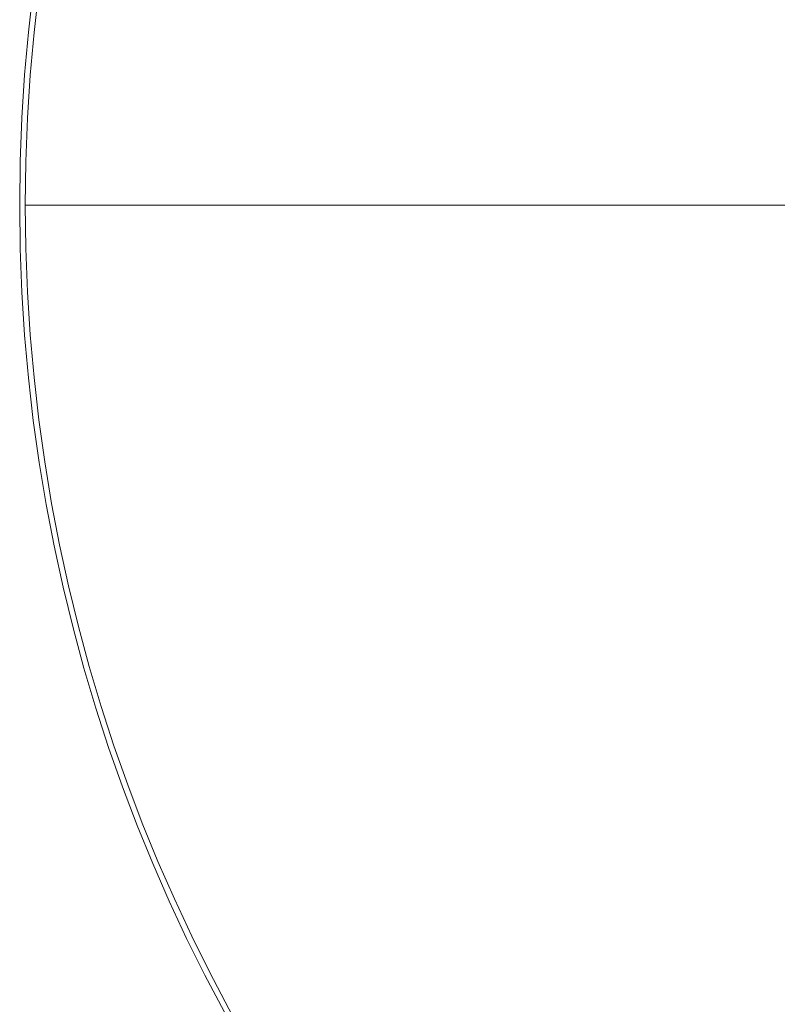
# Model space of a CAD drawing. Header units: inches. Extents: x 55.8 to 127.3, y 37.5 to 109.
# Tile 1 of 12: x 55.8 to 71.8, y 56.3 to 77.1. Entities that reach past the tile are written whole.
import ezdxf

# ---------------------------------------------------------------- set-up
doc = ezdxf.new("R2010")
doc.units = ezdxf.units.IN
doc.header["$MEASUREMENT"] = 0
doc.linetypes.add('SLD-Solid', pattern=[0])

msp = doc.modelspace()

# ---------------------------------------------------------------- linework, layer by layer
at = {"color": 7, "linetype": 'SLD-Solid', "lineweight": 15}
msp.add_line((55.869, 73.212), (127.133, 73.212), dxfattribs=at)
msp.add_line((55.869, 73.212), (127.133, 73.212), dxfattribs=at)
for radius in [35.75, 35.632]:
    msp.add_circle((91.501, 73.212), radius, dxfattribs=at)
for start, end in [(0, 180), (180, 0)]:
    msp.add_arc((91.501, 73.212), 35.632, start, end, dxfattribs=at)

doc.saveas('drawing.dxf')
